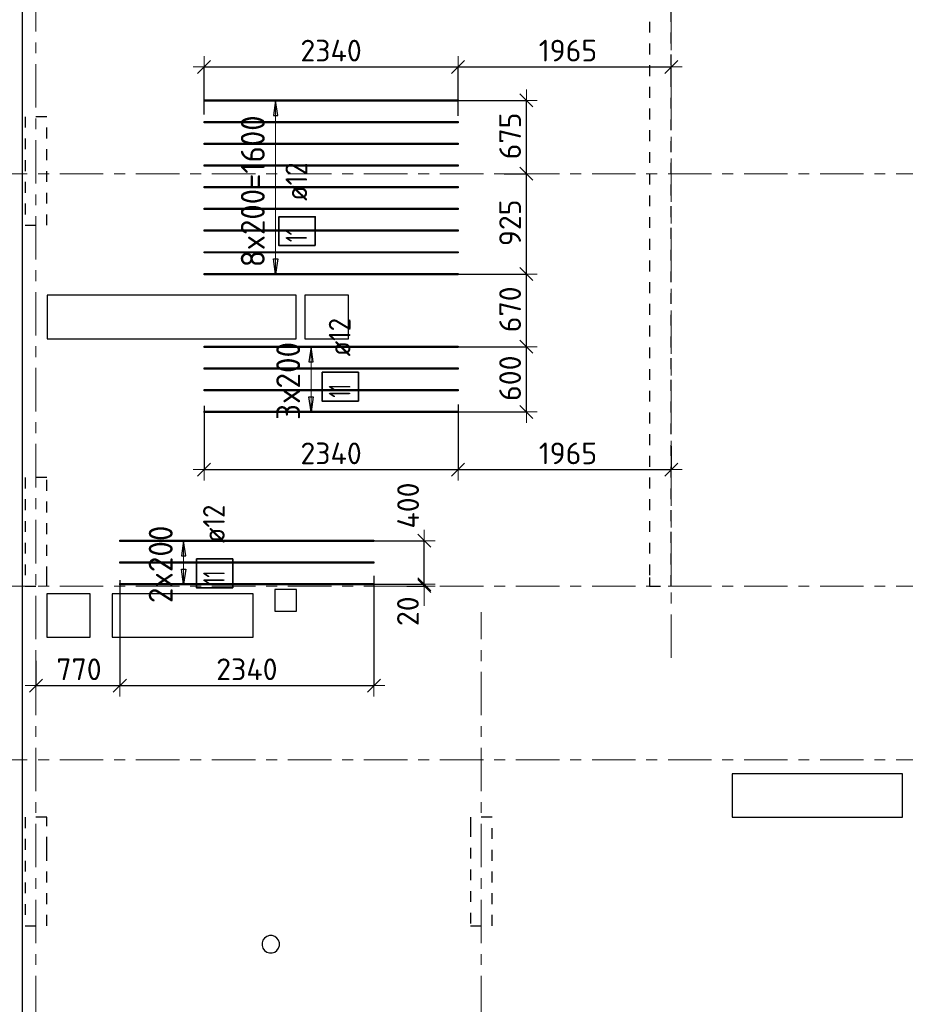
# Model space of a CAD drawing. Header units: metres. Extents: x -38 to 97, y -15 to 21.
# Tile 11 of 229: x 33 to 41, y 5 to 14. Entities that reach past the tile are written whole.
import ezdxf

# ---------------------------------------------------------------- set-up
doc = ezdxf.new("R2010")
doc.units = ezdxf.units.M
doc.header["$PDMODE"] = 65
for name, pattern in [('______11', [0.5, 0.4, -0.05, 0, -0.05]), ('______2', [0.0405, 0.03, -0.0105]), ('______5', [1.1, 0.8, -0.1, 0.1, -0.1])]:
    doc.linetypes.add(name, pattern=pattern)
for name, color, linetype, lineweight in [('XR$2$Осевая линия (1)', 7, '______5', 13), ('XR$5$Перекрытие (1)', 7, 'Continuous', 35), ('XR$5$Размерная линия (1)', 7, 'Continuous', 13)]:
    doc.layers.add(name, color=color, linetype=linetype, lineweight=lineweight)
doc.layers.add('XR$5$Арм.стержн.Доп. Арм верхн.зоны Х', color=7, linetype='Continuous', lineweight=35, true_color=0x8c8cff)
doc.layers.add('XR$7$Стена_ бетон несущ.', color=7, linetype='Continuous', lineweight=70, true_color=0xb4b496)
doc.styles.add('ISOCPEUR', font='txt')
doc.dimstyles.new('DIMSTYLE_3', dxfattribs={"dimtxt": 0.2, "dimasz": 0.2, "dimexe": 0, "dimexo": 0, "dimgap": 0.1, "dimtad": 2, "dimdec": 0, "dimlfac": 1000, "dimrnd": 5, "dimzin": 12, "dimdsep": 46, "dimtxsty": 'ISOCPEUR', "dimblk1": 'ALL_ML_STRICH', "dimblk2": 'ALL_ML_STRICH', "dimsah": 1, "dimcen": 0, "dimclrd": 7, "dimclre": 256, "dimclrt": 7, "dimadec": 0, "dimazin": 0, "dimtfac": 1, "dimtdec": 0, "dimtix": 1, "dimtmove": 2, "dimatfit": 3, "dimfxl": 0, "dimtzin": 0, "dimlwd": 0, "dimlwe": -3, "dimarcsym": 0})
doc.dimstyles.new('DIMSTYLE_36', dxfattribs={"dimtxt": 0.2, "dimasz": 0.2, "dimexe": 0, "dimexo": 0, "dimgap": 0.1, "dimtad": 2, "dimdec": 0, "dimlfac": 1000, "dimrnd": 5, "dimzin": 12, "dimdsep": 46, "dimtxsty": 'ISOCPEUR', "dimblk1": 'ALL_ML_STRICH', "dimblk2": 'ALL_ML_STRICH', "dimsah": 1, "dimcen": 0, "dimclrd": 7, "dimclre": 256, "dimclrt": 7, "dimadec": 0, "dimazin": 0, "dimtfac": 1, "dimtdec": 0, "dimtix": 1, "dimtmove": 2, "dimatfit": 3, "dimfxl": 0, "dimtvp": 1.2, "dimtzin": 0, "dimlwd": 0, "dimlwe": -3, "dimarcsym": 0})

# ---------------------------------------------------------------- blocks, each defined once
blk = doc.blocks.new('ALL_ML_STRICH')
at = {"color": 0, "linetype": 'ByBlock', "lineweight": -2}
for p, q in [((0, -0.5), (0, 0.5)), ((-1, 0), (0.5, 0)), ((-0.3, -0.3), (0.3, 0.3))]:
    blk.add_line(p, q, dxfattribs=at)
blk = doc.blocks.new('*D583')
at = {"layer": 'DEFPOINTS', "color": 7, "linetype": 'Continuous', "lineweight": 13, "transparency": 33554687}
for p in [(34.3973, 10.6811), (36.7373, 10.6935), (34.3973, 10.0733)]:
    blk.add_point(p, dxfattribs=at)
at = {"layer": 'XR$5$Размерная линия (1)', "color": 9, "linetype": 'Continuous', "lineweight": -2, "true_color": 0xc7c7c7, "transparency": 33554687}
for p, q in [((34.3973, 10.6611), (34.3973, 10.0733)), ((36.7373, 10.6735), (36.7373, 10.0733))]:
    blk.add_line(p, q, dxfattribs=at)
at = {"layer": 'XR$5$Размерная линия (1)', "color": 7, "linetype": 'Continuous', "lineweight": -2, "transparency": 33554687}
blk.add_line((34.3973, 10.0733), (36.7373, 10.0733), dxfattribs=at)
at = {"layer": 'XR$5$Размерная линия (1)', "color": 7, "linetype": 'Continuous', "lineweight": 13, "transparency": 33554687, "xscale": 0.2, "yscale": 0.2, "zscale": 0.2, "rotation": 180}
blk.add_blockref('ALL_ML_STRICH', (34.3973, 10.0733), dxfattribs=at)
at = {"layer": 'XR$5$Размерная линия (1)', "color": 7, "linetype": 'Continuous', "lineweight": 13, "transparency": 33554687, "xscale": 0.2, "yscale": 0.2, "zscale": 0.2}
blk.add_blockref('ALL_ML_STRICH', (36.7373, 10.0733), dxfattribs=at)
at = {"layer": 'XR$5$Размерная линия (1)', "color": 7, "linetype": 'Continuous', "lineweight": 13, "transparency": 33554687, "insert": (35.5673, 10.2233), "char_height": 0.2, "width": 0.8, "attachment_point": 5, "style": 'ISOCPEUR'}
blk.add_mtext('\\A1;{2340}', dxfattribs=at)
blk = doc.blocks.new('*D584')
at = {"layer": 'DEFPOINTS', "color": 7, "linetype": 'Continuous', "lineweight": 13, "transparency": 33554687}
for p in [(36.7373, 10.6935), (38.7, 10.309), (36.7373, 10.0733)]:
    blk.add_point(p, dxfattribs=at)
at = {"layer": 'XR$5$Размерная линия (1)', "color": 9, "linetype": 'Continuous', "lineweight": -2, "true_color": 0xc7c7c7, "transparency": 33554687}
for p, q in [((36.7373, 10.6735), (36.7373, 10.0733)), ((38.7, 10.289), (38.7, 10.0733))]:
    blk.add_line(p, q, dxfattribs=at)
at = {"layer": 'XR$5$Размерная линия (1)', "color": 7, "linetype": 'Continuous', "lineweight": -2, "transparency": 33554687}
blk.add_line((36.7373, 10.0733), (38.7, 10.0733), dxfattribs=at)
at = {"layer": 'XR$5$Размерная линия (1)', "color": 7, "linetype": 'Continuous', "lineweight": 13, "transparency": 33554687, "xscale": 0.2, "yscale": 0.2, "zscale": 0.2, "rotation": 180}
blk.add_blockref('ALL_ML_STRICH', (36.7373, 10.0733), dxfattribs=at)
at = {"layer": 'XR$5$Размерная линия (1)', "color": 7, "linetype": 'Continuous', "lineweight": 13, "transparency": 33554687, "xscale": 0.2, "yscale": 0.2, "zscale": 0.2}
blk.add_blockref('ALL_ML_STRICH', (38.7, 10.0733), dxfattribs=at)
at = {"layer": 'XR$5$Размерная линия (1)', "color": 7, "linetype": 'Continuous', "lineweight": 13, "transparency": 33554687, "insert": (37.7487, 10.2233), "char_height": 0.2, "width": 0.8, "attachment_point": 5, "style": 'ISOCPEUR'}
blk.add_mtext('\\A1;{1965}', dxfattribs=at)
blk = doc.blocks.new('*D585')
at = {"layer": 'DEFPOINTS', "color": 7, "linetype": 'Continuous', "lineweight": 13, "transparency": 33554687}
for p in [(35.9436, 9.0177), (36.2849, 9), (36.4259, 9)]:
    blk.add_point(p, dxfattribs=at)
at = {"layer": 'XR$5$Размерная линия (1)', "color": 9, "linetype": 'Continuous', "lineweight": -2, "true_color": 0xc7c7c7, "transparency": 33554687}
for p, q in [((35.9636, 9.0177), (36.4259, 9.0177)), ((36.2649, 9), (36.4259, 9))]:
    blk.add_line(p, q, dxfattribs=at)
at = {"layer": 'XR$5$Размерная линия (1)', "color": 7, "linetype": 'Continuous', "lineweight": -2, "transparency": 33554687}
blk.add_line((36.4259, 9), (36.4259, 9.0177), dxfattribs=at)
at = {"layer": 'XR$5$Размерная линия (1)', "color": 7, "linetype": 'Continuous', "lineweight": 13, "transparency": 33554687, "xscale": 0.2, "yscale": 0.2, "zscale": 0.2}
for p, rotation in [((36.4259, 9), 270), ((36.4259, 9.0177), 90)]:
    blk.add_blockref('ALL_ML_STRICH', p, dxfattribs=dict(at, rotation=rotation))
at = {"layer": 'XR$5$Размерная линия (1)', "color": 7, "linetype": 'Continuous', "lineweight": 13, "transparency": 33554687, "insert": (36.2751, 8.7687), "char_height": 0.2, "width": 0.4, "attachment_point": 5, "rotation": 90, "style": 'ISOCPEUR'}
blk.add_mtext('\\A1;{20}', dxfattribs=at)
blk = doc.blocks.new('*D586')
at = {"layer": 'DEFPOINTS', "color": 7, "linetype": 'Continuous', "lineweight": 13, "transparency": 33554687}
for p in [(35.8948, 9.4177), (35.9436, 9.0177), (36.4259, 9.0177)]:
    blk.add_point(p, dxfattribs=at)
at = {"layer": 'XR$5$Размерная линия (1)', "color": 9, "linetype": 'Continuous', "lineweight": -2, "true_color": 0xc7c7c7, "transparency": 33554687}
for p, q in [((35.9148, 9.4177), (36.4259, 9.4177)), ((35.9636, 9.0177), (36.4259, 9.0177))]:
    blk.add_line(p, q, dxfattribs=at)
at = {"layer": 'XR$5$Размерная линия (1)', "color": 7, "linetype": 'Continuous', "lineweight": -2, "transparency": 33554687}
blk.add_line((36.4259, 9.0177), (36.4259, 9.4177), dxfattribs=at)
at = {"layer": 'XR$5$Размерная линия (1)', "color": 7, "linetype": 'Continuous', "lineweight": 13, "transparency": 33554687, "xscale": 0.2, "yscale": 0.2, "zscale": 0.2}
for p, rotation in [((36.4259, 9.4177), 90), ((36.4259, 9.0177), 270)]:
    blk.add_blockref('ALL_ML_STRICH', p, dxfattribs=dict(at, rotation=rotation))
at = {"layer": 'XR$5$Размерная линия (1)', "color": 7, "linetype": 'Continuous', "lineweight": 13, "transparency": 33554687, "insert": (36.2764, 9.7425), "char_height": 0.2, "width": 0.6, "attachment_point": 5, "rotation": 90, "style": 'ISOCPEUR'}
blk.add_mtext('\\A1;{400}', dxfattribs=at)
blk = doc.blocks.new('*D595')
at = {"layer": 'DEFPOINTS', "color": 7, "linetype": 'Continuous', "lineweight": 13, "transparency": 33554687}
for p in [(33.6219, 9.0745), (32.85, 8.3302), (32.85, 8.0836)]:
    blk.add_point(p, dxfattribs=at)
at = {"layer": 'XR$5$Размерная линия (1)', "color": 9, "linetype": 'Continuous', "lineweight": -2, "true_color": 0xc7c7c7, "transparency": 33554687}
for p, q in [((33.6219, 9.0545), (33.6219, 8.0836)), ((32.85, 8.3102), (32.85, 8.0836))]:
    blk.add_line(p, q, dxfattribs=at)
at = {"layer": 'XR$5$Размерная линия (1)', "color": 7, "linetype": 'Continuous', "lineweight": -2, "transparency": 33554687}
blk.add_line((32.85, 8.0836), (33.6219, 8.0836), dxfattribs=at)
at = {"layer": 'XR$5$Размерная линия (1)', "color": 7, "linetype": 'Continuous', "lineweight": 13, "transparency": 33554687, "xscale": 0.2, "yscale": 0.2, "zscale": 0.2, "rotation": 180}
blk.add_blockref('ALL_ML_STRICH', (32.85, 8.0836), dxfattribs=at)
at = {"layer": 'XR$5$Размерная линия (1)', "color": 7, "linetype": 'Continuous', "lineweight": 13, "transparency": 33554687, "xscale": 0.2, "yscale": 0.2, "zscale": 0.2}
blk.add_blockref('ALL_ML_STRICH', (33.6219, 8.0836), dxfattribs=at)
at = {"layer": 'XR$5$Размерная линия (1)', "color": 7, "linetype": 'Continuous', "lineweight": 13, "transparency": 33554687, "insert": (33.246, 8.2336), "char_height": 0.2, "width": 0.6, "attachment_point": 5, "style": 'ISOCPEUR'}
blk.add_mtext('\\A1;{770}', dxfattribs=at)
blk = doc.blocks.new('*D596')
at = {"layer": 'DEFPOINTS', "color": 7, "linetype": 'Continuous', "lineweight": 13, "transparency": 33554687}
for p in [(33.6219, 9.0745), (35.9619, 9.1142), (33.6219, 8.0836)]:
    blk.add_point(p, dxfattribs=at)
at = {"layer": 'XR$5$Размерная линия (1)', "color": 9, "linetype": 'Continuous', "lineweight": -2, "true_color": 0xc7c7c7, "transparency": 33554687}
for p, q in [((35.9619, 9.0942), (35.9619, 8.0836)), ((33.6219, 9.0545), (33.6219, 8.0836))]:
    blk.add_line(p, q, dxfattribs=at)
at = {"layer": 'XR$5$Размерная линия (1)', "color": 7, "linetype": 'Continuous', "lineweight": -2, "transparency": 33554687}
blk.add_line((33.6219, 8.0836), (35.9619, 8.0836), dxfattribs=at)
at = {"layer": 'XR$5$Размерная линия (1)', "color": 7, "linetype": 'Continuous', "lineweight": 13, "transparency": 33554687, "xscale": 0.2, "yscale": 0.2, "zscale": 0.2, "rotation": 180}
blk.add_blockref('ALL_ML_STRICH', (33.6219, 8.0836), dxfattribs=at)
at = {"layer": 'XR$5$Размерная линия (1)', "color": 7, "linetype": 'Continuous', "lineweight": 13, "transparency": 33554687, "xscale": 0.2, "yscale": 0.2, "zscale": 0.2}
blk.add_blockref('ALL_ML_STRICH', (35.9619, 8.0836), dxfattribs=at)
at = {"layer": 'XR$5$Размерная линия (1)', "color": 7, "linetype": 'Continuous', "lineweight": 13, "transparency": 33554687, "insert": (34.7919, 8.2336), "char_height": 0.2, "width": 0.8, "attachment_point": 5, "style": 'ISOCPEUR'}
blk.add_mtext('\\A1;{2340}', dxfattribs=at)
blk = doc.blocks.new('*D605')
at = {"layer": 'DEFPOINTS', "color": 7, "linetype": 'Continuous', "lineweight": 13, "transparency": 33554687}
for p in [(36.6869, 11.2056), (36.6828, 10.6056), (37.3658, 10.6056)]:
    blk.add_point(p, dxfattribs=at)
at = {"layer": 'XR$5$Размерная линия (1)', "color": 9, "linetype": 'Continuous', "lineweight": -2, "true_color": 0xc7c7c7, "transparency": 33554687}
for p, q in [((36.7069, 11.2056), (37.3658, 11.2056)), ((36.7028, 10.6056), (37.3658, 10.6056))]:
    blk.add_line(p, q, dxfattribs=at)
at = {"layer": 'XR$5$Размерная линия (1)', "color": 7, "linetype": 'Continuous', "lineweight": -2, "transparency": 33554687}
blk.add_line((37.3658, 10.6056), (37.3658, 11.2056), dxfattribs=at)
at = {"layer": 'XR$5$Размерная линия (1)', "color": 7, "linetype": 'Continuous', "lineweight": 13, "transparency": 33554687, "xscale": 0.2, "yscale": 0.2, "zscale": 0.2}
for p, rotation in [((37.3658, 11.2056), 90), ((37.3658, 10.6056), 270)]:
    blk.add_blockref('ALL_ML_STRICH', p, dxfattribs=dict(at, rotation=rotation))
at = {"layer": 'XR$5$Размерная линия (1)', "color": 7, "linetype": 'Continuous', "lineweight": 13, "transparency": 33554687, "insert": (37.2158, 10.9156), "char_height": 0.2, "width": 0.6, "attachment_point": 5, "rotation": 90, "style": 'ISOCPEUR'}
blk.add_mtext('\\A1;{600}', dxfattribs=at)
blk = doc.blocks.new('*D606')
at = {"layer": 'DEFPOINTS', "color": 7, "linetype": 'Continuous', "lineweight": 13, "transparency": 33554687}
for p in [(36.7006, 11.8756), (36.6869, 11.2056), (37.3658, 11.2056)]:
    blk.add_point(p, dxfattribs=at)
at = {"layer": 'XR$5$Размерная линия (1)', "color": 9, "linetype": 'Continuous', "lineweight": -2, "true_color": 0xc7c7c7, "transparency": 33554687}
for p, q in [((36.7206, 11.8756), (37.3658, 11.8756)), ((36.7069, 11.2056), (37.3658, 11.2056))]:
    blk.add_line(p, q, dxfattribs=at)
at = {"layer": 'XR$5$Размерная линия (1)', "color": 7, "linetype": 'Continuous', "lineweight": -2, "transparency": 33554687}
blk.add_line((37.3658, 11.2056), (37.3658, 11.8756), dxfattribs=at)
at = {"layer": 'XR$5$Размерная линия (1)', "color": 7, "linetype": 'Continuous', "lineweight": 13, "transparency": 33554687, "xscale": 0.2, "yscale": 0.2, "zscale": 0.2}
for p, rotation in [((37.3658, 11.8756), 90), ((37.3658, 11.2056), 270)]:
    blk.add_blockref('ALL_ML_STRICH', p, dxfattribs=dict(at, rotation=rotation))
at = {"layer": 'XR$5$Размерная линия (1)', "color": 7, "linetype": 'Continuous', "lineweight": 13, "transparency": 33554687, "insert": (37.2158, 11.5506), "char_height": 0.2, "width": 0.6, "attachment_point": 5, "rotation": 90, "style": 'ISOCPEUR'}
blk.add_mtext('\\A1;{670}', dxfattribs=at)
blk = doc.blocks.new('*D607')
at = {"layer": 'DEFPOINTS', "color": 7, "linetype": 'Continuous', "lineweight": 13, "transparency": 33554687}
for p in [(37.1424, 12.8), (36.7006, 11.8756), (37.3658, 11.8756)]:
    blk.add_point(p, dxfattribs=at)
at = {"layer": 'XR$5$Размерная линия (1)', "color": 9, "linetype": 'Continuous', "lineweight": -2, "true_color": 0xc7c7c7, "transparency": 33554687}
for p, q in [((37.1624, 12.8), (37.3658, 12.8)), ((36.7206, 11.8756), (37.3658, 11.8756))]:
    blk.add_line(p, q, dxfattribs=at)
at = {"layer": 'XR$5$Размерная линия (1)', "color": 7, "linetype": 'Continuous', "lineweight": -2, "transparency": 33554687}
blk.add_line((37.3658, 11.8756), (37.3658, 12.8), dxfattribs=at)
at = {"layer": 'XR$5$Размерная линия (1)', "color": 7, "linetype": 'Continuous', "lineweight": 13, "transparency": 33554687, "xscale": 0.2, "yscale": 0.2, "zscale": 0.2}
for p, rotation in [((37.3658, 12.8), 90), ((37.3658, 11.8756), 270)]:
    blk.add_blockref('ALL_ML_STRICH', p, dxfattribs=dict(at, rotation=rotation))
at = {"layer": 'XR$5$Размерная линия (1)', "color": 7, "linetype": 'Continuous', "lineweight": 13, "transparency": 33554687, "insert": (37.2158, 12.3478), "char_height": 0.2, "width": 0.6, "attachment_point": 5, "rotation": 90, "style": 'ISOCPEUR'}
blk.add_mtext('\\A1;{925}', dxfattribs=at)
blk = doc.blocks.new('*D608')
at = {"layer": 'DEFPOINTS', "color": 7, "linetype": 'Continuous', "lineweight": 13, "transparency": 33554687}
for p in [(36.6673, 13.4756), (37.1424, 12.8), (37.3658, 12.8)]:
    blk.add_point(p, dxfattribs=at)
at = {"layer": 'XR$5$Размерная линия (1)', "color": 9, "linetype": 'Continuous', "lineweight": -2, "true_color": 0xc7c7c7, "transparency": 33554687}
for p, q in [((36.6873, 13.4756), (37.3658, 13.4756)), ((37.1624, 12.8), (37.3658, 12.8))]:
    blk.add_line(p, q, dxfattribs=at)
at = {"layer": 'XR$5$Размерная линия (1)', "color": 7, "linetype": 'Continuous', "lineweight": -2, "transparency": 33554687}
blk.add_line((37.3658, 12.8), (37.3658, 13.4756), dxfattribs=at)
at = {"layer": 'XR$5$Размерная линия (1)', "color": 7, "linetype": 'Continuous', "lineweight": 13, "transparency": 33554687, "xscale": 0.2, "yscale": 0.2, "zscale": 0.2}
for p, rotation in [((37.3658, 13.4756), 90), ((37.3658, 12.8), 270)]:
    blk.add_blockref('ALL_ML_STRICH', p, dxfattribs=dict(at, rotation=rotation))
at = {"layer": 'XR$5$Размерная линия (1)', "color": 7, "linetype": 'Continuous', "lineweight": 13, "transparency": 33554687, "insert": (37.2158, 13.1478), "char_height": 0.2, "width": 0.6, "attachment_point": 5, "rotation": 90, "style": 'ISOCPEUR'}
blk.add_mtext('\\A1;{675}', dxfattribs=at)
blk = doc.blocks.new('*D609')
at = {"layer": 'DEFPOINTS', "color": 7, "linetype": 'Continuous', "lineweight": 13, "transparency": 33554687}
for p in [(34.3973, 13.7845), (34.3973, 13.3256), (36.7373, 13.3132)]:
    blk.add_point(p, dxfattribs=at)
at = {"layer": 'XR$5$Размерная линия (1)', "color": 9, "linetype": 'Continuous', "lineweight": -2, "true_color": 0xc7c7c7, "transparency": 33554687}
for p, q in [((34.3973, 13.3456), (34.3973, 13.7845)), ((36.7373, 13.3332), (36.7373, 13.7845))]:
    blk.add_line(p, q, dxfattribs=at)
at = {"layer": 'XR$5$Размерная линия (1)', "color": 7, "linetype": 'Continuous', "lineweight": -2, "transparency": 33554687}
blk.add_line((34.3973, 13.7845), (36.7373, 13.7845), dxfattribs=at)
at = {"layer": 'XR$5$Размерная линия (1)', "color": 7, "linetype": 'Continuous', "lineweight": 13, "transparency": 33554687, "xscale": 0.2, "yscale": 0.2, "zscale": 0.2, "rotation": 180}
blk.add_blockref('ALL_ML_STRICH', (34.3973, 13.7845), dxfattribs=at)
at = {"layer": 'XR$5$Размерная линия (1)', "color": 7, "linetype": 'Continuous', "lineweight": 13, "transparency": 33554687, "xscale": 0.2, "yscale": 0.2, "zscale": 0.2}
blk.add_blockref('ALL_ML_STRICH', (36.7373, 13.7845), dxfattribs=at)
at = {"layer": 'XR$5$Размерная линия (1)', "color": 7, "linetype": 'Continuous', "lineweight": 13, "transparency": 33554687, "insert": (35.5673, 13.9345), "char_height": 0.2, "width": 0.8, "attachment_point": 5, "style": 'ISOCPEUR'}
blk.add_mtext('\\A1;{2340}', dxfattribs=at)
blk = doc.blocks.new('*D610')
at = {"layer": 'DEFPOINTS', "color": 7, "linetype": 'Continuous', "lineweight": 13, "transparency": 33554687}
for p in [(36.7373, 13.7845), (38.7, 13.5985), (36.7373, 13.3132)]:
    blk.add_point(p, dxfattribs=at)
at = {"layer": 'XR$5$Размерная линия (1)', "color": 9, "linetype": 'Continuous', "lineweight": -2, "true_color": 0xc7c7c7, "transparency": 33554687}
for p, q in [((36.7373, 13.3332), (36.7373, 13.7845)), ((38.7, 13.6185), (38.7, 13.7845))]:
    blk.add_line(p, q, dxfattribs=at)
at = {"layer": 'XR$5$Размерная линия (1)', "color": 7, "linetype": 'Continuous', "lineweight": -2, "transparency": 33554687}
blk.add_line((36.7373, 13.7845), (38.7, 13.7845), dxfattribs=at)
at = {"layer": 'XR$5$Размерная линия (1)', "color": 7, "linetype": 'Continuous', "lineweight": 13, "transparency": 33554687, "xscale": 0.2, "yscale": 0.2, "zscale": 0.2, "rotation": 180}
blk.add_blockref('ALL_ML_STRICH', (36.7373, 13.7845), dxfattribs=at)
at = {"layer": 'XR$5$Размерная линия (1)', "color": 7, "linetype": 'Continuous', "lineweight": 13, "transparency": 33554687, "xscale": 0.2, "yscale": 0.2, "zscale": 0.2}
blk.add_blockref('ALL_ML_STRICH', (38.7, 13.7845), dxfattribs=at)
at = {"layer": 'XR$5$Размерная линия (1)', "color": 7, "linetype": 'Continuous', "lineweight": 13, "transparency": 33554687, "insert": (37.7487, 13.9345), "char_height": 0.2, "width": 0.8, "attachment_point": 5, "style": 'ISOCPEUR'}
blk.add_mtext('\\A1;{1965}', dxfattribs=at)

msp = doc.modelspace()

# ---------------------------------------------------------------- linework, layer by layer
at = {"layer": 'XR$2$Осевая линия (1)', "color": 253, "linetype": '______11', "lineweight": 13, "true_color": 0xa0a0a0, "transparency": 33554687}
for p, q in [((32.85, -3.39), (32.85, 19.78)), ((38.7, 8.34), (38.7, 19.78)), ((-2.63, 12.8), (62.6, 12.8)), ((-2.63, 9), (62.6, 9)), ((36.95, -3.39), (36.95, 8.76)), ((-2.63, 7.4), (62.6, 7.4))]:
    msp.add_line(p, q, dxfattribs=at)
at = {"layer": 'XR$5$Арм.стержн.Доп. Арм верхн.зоны Х', "color": 253, "linetype": 'Continuous', "lineweight": -3, "true_color": 0xa0a0a0, "transparency": 33554687}
for p, q in [((35.0564, 13.4756), (34.9564, 13.4756)), ((35.0564, 13.4756), (35.1564, 13.4756)), ((35.0564, 11.8756), (34.9564, 11.8756)), ((35.0564, 11.8756), (35.1564, 11.8756)), ((35.3825, 11.2056), (35.2825, 11.2056)), ((35.3825, 11.2056), (35.4825, 11.2056)), ((35.3825, 10.6056), (35.2825, 10.6056)), ((35.3825, 10.6056), (35.4825, 10.6056)), ((34.2084, 9.4177), (34.1084, 9.4177)), ((34.2084, 9.4177), (34.3084, 9.4177)), ((34.2084, 9.0177), (34.1084, 9.0177)), ((34.2084, 9.0177), (34.3084, 9.0177))]:
    msp.add_line(p, q, dxfattribs=at)
at = {"layer": 'XR$5$Арм.стержн.Доп. Арм верхн.зоны Х', "color": 7, "linetype": 'Continuous', "lineweight": 25, "transparency": 33554687}
for p, q in [((35.0564, 13.4756), (35.0364, 13.3356)), ((35.0764, 13.3356), (35.0564, 13.4756)), ((35.0364, 13.3356), (35.0764, 13.3356)), ((35.0564, 11.8756), (35.0364, 12.0156)), ((35.0364, 12.0156), (35.0764, 12.0156)), ((35.0764, 12.0156), (35.0564, 11.8756)), ((35.3825, 11.2056), (35.3625, 11.0656)), ((35.4025, 11.0656), (35.3825, 11.2056)), ((35.3625, 11.0656), (35.4025, 11.0656)), ((35.3825, 10.6056), (35.3625, 10.7456)), ((35.3625, 10.7456), (35.4025, 10.7456)), ((35.4025, 10.7456), (35.3825, 10.6056)), ((34.2084, 9.4177), (34.1884, 9.2777)), ((34.2284, 9.2777), (34.2084, 9.4177)), ((34.1884, 9.2777), (34.2284, 9.2777)), ((34.2084, 9.0177), (34.1884, 9.1577)), ((34.1884, 9.1577), (34.2284, 9.1577)), ((34.2284, 9.1577), (34.2084, 9.0177))]:
    msp.add_line(p, q, dxfattribs=at)
at = {"layer": 'XR$5$Арм.стержн.Доп. Арм верхн.зоны Х', "color": 7, "linetype": 'Continuous', "lineweight": 13, "transparency": 33554687}
for p, q in [((35.0564, 13.4756), (35.0564, 13.4756)), ((35.0564, 11.8756), (35.0564, 13.4756)), ((35.0564, 11.8756), (35.0564, 11.8756)), ((35.3825, 11.2056), (35.3825, 11.2056)), ((35.3825, 10.6056), (35.3825, 11.2056)), ((35.3825, 10.6056), (35.3825, 10.6056)), ((34.2084, 9.4177), (34.2084, 9.4177)), ((34.2084, 9.0177), (34.2084, 9.4177)), ((34.2084, 9.0177), (34.2084, 9.0177))]:
    msp.add_line(p, q, dxfattribs=at)
at = {"layer": 'XR$5$Арм.стержн.Доп. Арм верхн.зоны Х', "color": 34, "linetype": 'Continuous', "lineweight": 25, "transparency": 33554687}
for points in [[(36.7373, 13.4696), (34.3973, 13.4696), (34.3973, 13.4816), (36.7373, 13.4816), (36.7373, 13.4696)], [(36.7373, 13.2696), (34.3973, 13.2696), (34.3973, 13.2816), (36.7373, 13.2816), (36.7373, 13.2696)], [(36.7373, 13.0696), (34.3973, 13.0696), (34.3973, 13.0816), (36.7373, 13.0816), (36.7373, 13.0696)], [(36.7373, 12.8696), (34.3973, 12.8696), (34.3973, 12.8816), (36.7373, 12.8816), (36.7373, 12.8696)], [(36.7373, 12.6696), (34.3973, 12.6696), (34.3973, 12.6816), (36.7373, 12.6816), (36.7373, 12.6696)], [(36.7373, 12.4696), (34.3973, 12.4696), (34.3973, 12.4816), (36.7373, 12.4816), (36.7373, 12.4696)], [(36.7373, 12.2696), (34.3973, 12.2696), (34.3973, 12.2816), (36.7373, 12.2816), (36.7373, 12.2696)], [(36.7373, 12.0696), (34.3973, 12.0696), (34.3973, 12.0816), (36.7373, 12.0816), (36.7373, 12.0696)], [(36.7373, 11.8696), (34.3973, 11.8696), (34.3973, 11.8816), (36.7373, 11.8816), (36.7373, 11.8696)], [(36.7373, 11.1996), (34.3973, 11.1996), (34.3973, 11.2116), (36.7373, 11.2116), (36.7373, 11.1996)], [(36.7373, 10.9996), (34.3973, 10.9996), (34.3973, 11.0116), (36.7373, 11.0116), (36.7373, 10.9996)], [(36.7373, 10.7996), (34.3973, 10.7996), (34.3973, 10.8116), (36.7373, 10.8116), (36.7373, 10.7996)], [(36.7373, 10.5996), (34.3973, 10.5996), (34.3973, 10.6116), (36.7373, 10.6116), (36.7373, 10.5996)], [(35.9619, 9.4117), (33.6219, 9.4117), (33.6219, 9.4237), (35.9619, 9.4237), (35.9619, 9.4117)], [(35.9619, 9.2117), (33.6219, 9.2117), (33.6219, 9.2237), (35.9619, 9.2237), (35.9619, 9.2117)], [(35.9619, 9.0117), (33.6219, 9.0117), (33.6219, 9.0237), (35.9619, 9.0237), (35.9619, 9.0117)]]:
    msp.add_lwpolyline(points, dxfattribs=at)
at = {"layer": 'XR$5$Арм.стержн.Доп. Арм верхн.зоны Х', "color": 7, "linetype": 'Continuous', "lineweight": 35, "transparency": 33554687}
for points in [[(35.4209, 12.1373), (35.4209, 12.404), (35.0876, 12.404), (35.0876, 12.1373), (35.4209, 12.1373)], [(35.8196, 10.704), (35.8196, 10.9707), (35.4863, 10.9707), (35.4863, 10.704), (35.8196, 10.704)], [(34.6617, 8.984), (34.6617, 9.2506), (34.3284, 9.2506), (34.3284, 8.984), (34.6617, 8.984)]]:
    msp.add_lwpolyline(points, dxfattribs=at)
at = {"layer": 'XR$5$Перекрытие (1)', "color": 7, "linetype": 'Continuous', "lineweight": 25, "transparency": 33554687}
for p, q in [((32.725, -0.2498), (32.725, 16.4002)), ((32.952, 11.6802), (32.952, 11.2802)), ((35.247, 11.6802), (32.952, 11.6802)), ((35.247, 11.2802), (35.247, 11.6802)), ((35.3269, 11.6802), (35.3269, 11.2802)), ((35.7269, 11.6802), (35.3269, 11.6802)), ((35.7269, 11.2802), (35.7269, 11.6802)), ((32.952, 11.2802), (35.247, 11.2802)), ((35.3269, 11.2802), (35.7269, 11.2802)), ((32.95, 8.9302), (32.95, 8.5302)), ((33.35, 8.9302), (32.95, 8.9302)), ((33.35, 8.5302), (33.35, 8.9302)), ((33.55, 8.9302), (33.55, 8.5302)), ((34.85, 8.9302), (33.55, 8.9302)), ((34.85, 8.5302), (34.85, 8.9302)), ((35.05, 8.9702), (35.05, 8.7702)), ((35.25, 8.9702), (35.05, 8.9702)), ((35.25, 8.7702), (35.25, 8.9702)), ((35.05, 8.7702), (35.25, 8.7702)), ((32.95, 8.5302), (33.35, 8.5302)), ((33.55, 8.5302), (34.85, 8.5302)), ((39.26, 7.2702), (39.26, 6.8702)), ((40.83, 7.2702), (39.26, 7.2702)), ((40.83, 6.8702), (40.83, 7.2702)), ((39.26, 6.8702), (40.83, 6.8702)), ((34.9403, 5.7369), (34.9325, 5.7129)), ((34.9551, 5.7573), (34.9403, 5.7369)), ((34.9755, 5.7721), (34.9551, 5.7573)), ((34.9995, 5.7799), (34.9755, 5.7721)), ((35.0248, 5.7799), (34.9995, 5.7799)), ((35.0488, 5.7721), (35.0248, 5.7799)), ((35.0692, 5.7573), (35.0488, 5.7721)), ((35.084, 5.7369), (35.0692, 5.7573)), ((35.0918, 5.7129), (35.084, 5.7369)), ((34.9325, 5.7129), (34.9325, 5.6876)), ((34.9325, 5.6876), (34.9403, 5.6636)), ((34.9403, 5.6636), (34.9551, 5.6432)), ((34.9551, 5.6432), (34.9755, 5.6284)), ((34.9755, 5.6284), (34.9995, 5.6206)), ((35.0248, 5.6206), (35.0488, 5.6284)), ((35.0488, 5.6284), (35.0692, 5.6432)), ((35.0692, 5.6432), (35.084, 5.6636)), ((35.084, 5.6636), (35.0918, 5.6876)), ((35.0918, 5.6876), (35.0918, 5.7129)), ((34.9995, 5.6206), (35.0248, 5.6206))]:
    msp.add_line(p, q, dxfattribs=at)
at = {"layer": 'XR$7$Стена_ бетон несущ.', "color": 253, "linetype": '______2', "lineweight": -3, "true_color": 0xa0a0a0, "transparency": 33554687}
for p, q in [((38.5, 16.4), (38.5, 10.6)), ((38.7, 9), (38.7, 16.1693)), ((32.95, 13.325), (32.75, 13.325)), ((32.75, 13.325), (32.75, 12.325)), ((32.95, 12.325), (32.95, 13.325)), ((32.75, 12.325), (32.95, 12.325)), ((38.5, 10.6), (38.5, 9.0795)), ((32.95, 10), (32.75, 10)), ((32.75, 10), (32.75, 9)), ((32.95, 9.0795), (32.95, 10)), ((32.95, 9), (32.95, 9.0795)), ((38.5, 9.0795), (38.5, 9)), ((32.75, 9), (32.95, 9)), ((38.5, 9), (38.7, 9)), ((32.95, 6.87), (32.75, 6.87)), ((32.75, 6.87), (32.75, 5.87)), ((32.95, 6.79), (32.95, 6.87)), ((37.05, 6.87), (36.85, 6.87)), ((36.85, 6.87), (36.85, 6.79)), ((37.05, 5.87), (37.05, 6.87)), ((32.95, 6.5894), (32.95, 6.79)), ((36.85, 6.79), (36.85, 5.87)), ((32.95, 6.5094), (32.95, 6.5894)), ((32.95, 5.87), (32.95, 6.5094)), ((32.75, 5.87), (32.95, 5.87)), ((36.85, 5.87), (37.05, 5.87))]:
    msp.add_line(p, q, dxfattribs=at)

# ---------------------------------------------------------------- texts
at = {"layer": 'XR$5$Арм.стержн.Доп. Арм верхн.зоны Х', "color": 7, "linetype": 'Continuous', "lineweight": 13, "transparency": 33554687, "char_height": 0.22, "attachment_point": 7, "rotation": 90, "style": 'ISOCPEUR'}
for s, insert, width in [('\\W0.94;8x200=1600', (34.9564, 11.9386), 1.59871), ('\\W0.95;3x200', (35.2825, 10.5316), 0.873359), ('\\W0.95;2x200', (34.1084, 8.8437), 0.873359)]:
    msp.add_mtext(s, dxfattribs=dict(at, insert=insert, width=width))
at = {"layer": 'XR$5$Арм.стержн.Доп. Арм верхн.зоны Х', "color": 7, "linetype": 'Continuous', "lineweight": 25, "transparency": 33554687, "char_height": 0.2, "attachment_point": 7, "rotation": 90, "style": 'ISOCPEUR'}
for s, insert, width in [('\\W0.89; ø12 ', (35.3476, 12.4373), 0.749105), ('\\W0.63;11', (35.3476, 12.1706), 0.2625), ('\\W0.89; ø12 ', (35.7463, 11.004), 0.749105), ('\\W0.62;11', (35.7463, 10.7373), 0.2625), ('\\W0.89; ø12 ', (34.5884, 9.284), 0.749105), ('\\W0.62;11', (34.5884, 9.0173), 0.2625)]:
    msp.add_mtext(s, dxfattribs=dict(at, insert=insert, width=width))

# ---------------------------------------------------------------- dimensions: what is measured, and where the dimension line sits
at = {"layer": 'XR$5$Размерная линия (1)', "color": 7, "linetype": 'Continuous', "lineweight": 13, "transparency": 33554687}
for base, p1, p2, picture, middle in [((36.7373, 13.7845), (34.3973, 13.3456), (36.7373, 13.3332), '*D609', (35.5673, 13.9345)), ((38.7, 13.7845), (36.7373, 13.3332), (38.7, 13.6185), '*D610', (37.7487, 13.9345)), ((36.7373, 10.0733), (34.3973, 10.6611), (36.7373, 10.6735), '*D583', (35.5673, 10.2233)), ((38.7, 10.0733), (36.7373, 10.6735), (38.7, 10.289), '*D584', (37.7487, 10.2233)), ((33.6219, 8.0836), (32.85, 8.3102), (33.6219, 9.0545), '*D595', (33.246, 8.2336)), ((35.9619, 8.0836), (33.6219, 9.0545), (35.9619, 9.0942), '*D596', (34.7919, 8.2336))]:
    dim = msp.add_linear_dim(base=base, p1=p1, p2=p2, dimstyle='DIMSTYLE_3', override={"dimpost": '<>', "dimclrd": 7, "dimclre": 9, "dimclrt": 7, "dimlwd": 0, "dimlwe": 65533}, dxfattribs=at)
    dim.commit()
    dim.dimension.update_dxf_attribs({"geometry": picture, "text_midpoint": middle, "dimtype": 160})
for base, p1, p2, dimstyle, picture, middle in [((37.3658, 13.4756), (37.1624, 12.8), (36.6873, 13.4756), 'DIMSTYLE_3', '*D608', (37.2158, 13.1478)), ((37.3658, 12.8), (36.7206, 11.8756), (37.1624, 12.8), 'DIMSTYLE_3', '*D607', (37.2158, 12.3478)), ((37.3658, 11.8756), (36.7069, 11.2056), (36.7206, 11.8756), 'DIMSTYLE_3', '*D606', (37.2158, 11.5506)), ((37.3658, 11.2056), (36.7028, 10.6056), (36.7069, 11.2056), 'DIMSTYLE_3', '*D605', (37.2158, 10.9156)), ((36.4259, 9.4177), (35.9636, 9.0177), (35.9148, 9.4177), 'DIMSTYLE_36', '*D586', (36.2764, 9.7425)), ((36.4259, 9.0177), (36.2649, 9), (35.9636, 9.0177), 'DIMSTYLE_36', '*D585', (36.2751, 8.7687))]:
    dim = msp.add_linear_dim(base=base, p1=p1, p2=p2, angle=90, dimstyle=dimstyle, override={"dimpost": '<>', "dimclrd": 7, "dimclre": 9, "dimclrt": 7, "dimlwd": 0, "dimlwe": 65533}, dxfattribs=at)
    dim.commit()
    dim.dimension.update_dxf_attribs({"geometry": picture, "text_midpoint": middle, "dimtype": 160})

doc.saveas('drawing.dxf')
